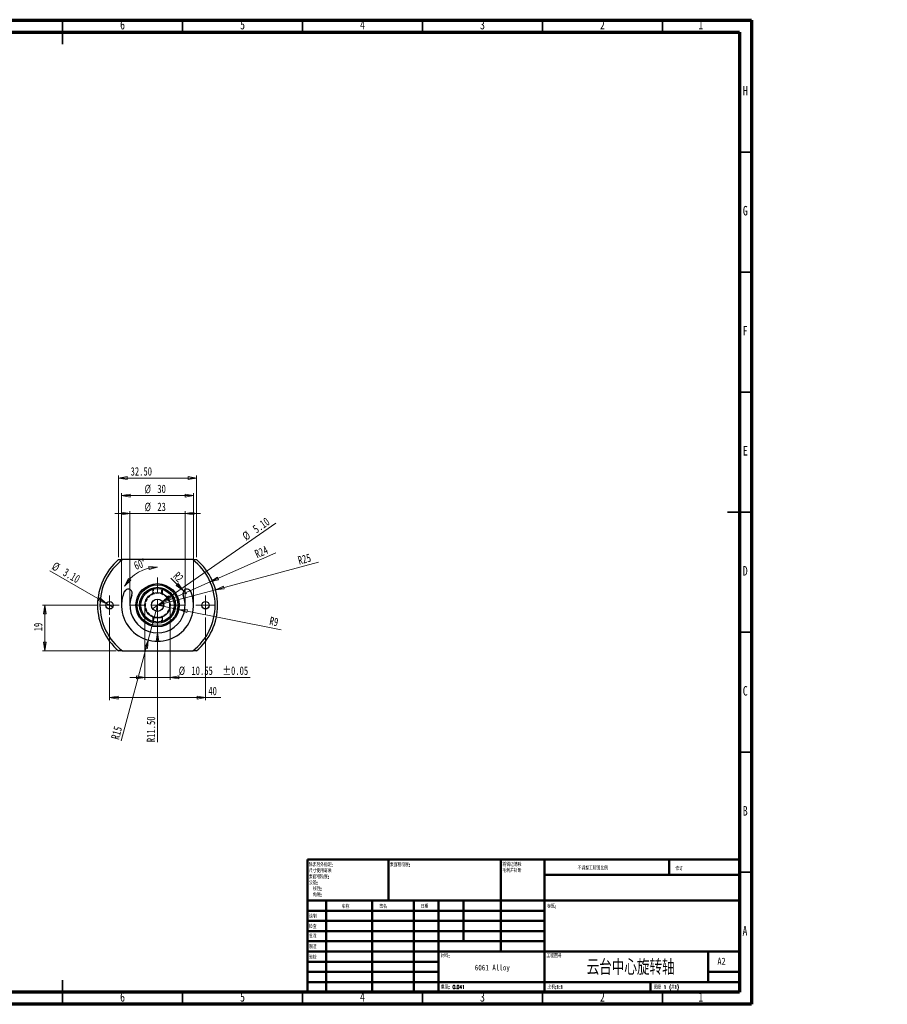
# Model space of a CAD drawing. Header units: millimetres. Extents: x 15 to 646, y 5 to 415.
# Tile 2 of 2: x 284 to 646, y 5 to 415. Entities that reach past the tile are written whole.
import ezdxf

# ---------------------------------------------------------------- set-up
doc = ezdxf.new("R2010")
doc.units = ezdxf.units.MM
doc.linetypes.add('HIDDEN', pattern=[1.905, 1.27, -0.635])
doc.styles.add('SLDTEXTSTYLE0', font='TXT', dxfattribs={"width": 0.75, "bigfont": 'bigfont'})
doc.styles.add('SLDTEXTSTYLE1', font='TXT', dxfattribs={"width": 0.694444, "bigfont": 'bigfont'})
doc.styles.add('SLDTEXTSTYLE2', font='TXT', dxfattribs={"width": 0.75})
doc.dimstyles.new('SLDDIMSTYLE0', dxfattribs={"dimtxt": 3.5, "dimasz": 3.556, "dimexe": 0, "dimexo": 0.0625, "dimgap": 0.875, "dimtad": 1, "dimrnd": 1e-09, "dimzin": 12, "dimdsep": 46, "dimtxsty": 'SLDTEXTSTYLE2', "dimblk1": 'CLOSED', "dimblk2": 'CLOSED', "dimsah": 1, "dimcen": 0.09, "dimadec": 0, "dimazin": 3, "dimtfac": 1, "dimtofl": 0, "dimtmove": 0, "dimatfit": 3, "dimldrblk": 'CLOSED', "dimfxl": 1, "dimfrac": 2, "dimtolj": 1, "dimtzin": 12, "dimarcsym": 0})
doc.dimstyles.new('SLDDIMSTYLE1', dxfattribs={"dimtxt": 3.5, "dimasz": 3.556, "dimexe": 0, "dimexo": 0.0625, "dimgap": 0.875, "dimtad": 1, "dimrnd": 1e-09, "dimzin": 12, "dimdsep": 46, "dimtxsty": 'SLDTEXTSTYLE2', "dimblk1": 'CLOSED', "dimblk2": 'CLOSED', "dimsah": 1, "dimcen": 0.09, "dimadec": 0, "dimazin": 3, "dimtfac": 1, "dimtmove": 0, "dimatfit": 0, "dimldrblk": 'CLOSED', "dimfxl": 1, "dimfrac": 2, "dimtolj": 1, "dimtzin": 12, "dimarcsym": 0})
doc.dimstyles.new('SLDDIMSTYLE10', dxfattribs={"dimtxt": 3.5, "dimasz": 3.556, "dimexe": 0, "dimexo": 0.0625, "dimgap": 0.875, "dimtad": 1, "dimdec": 4, "dimzin": 12, "dimdsep": 46, "dimtxsty": 'SLDTEXTSTYLE2', "dimblk1": 'CLOSED', "dimblk2": 'CLOSED', "dimsah": 1, "dimcen": 0.09, "dimazin": 3, "dimtfac": 1, "dimtofl": 0, "dimtmove": 0, "dimatfit": 3, "dimldrblk": 'CLOSED', "dimfxl": 1, "dimfrac": 2, "dimtolj": 1, "dimtzin": 12, "dimarcsym": 0})
doc.dimstyles.new('SLDDIMSTYLE11', dxfattribs={"dimtxt": 3.5, "dimasz": 3.556, "dimexe": 0, "dimexo": 0.0625, "dimgap": 0.875, "dimtad": 1, "dimrnd": 1e-09, "dimzin": 12, "dimdsep": 46, "dimtxsty": 'SLDTEXTSTYLE2', "dimblk1": 'CLOSED', "dimblk2": 'CLOSED', "dimsah": 1, "dimcen": 0, "dimadec": 0, "dimazin": 3, "dimtfac": 1, "dimtofl": 0, "dimtmove": 0, "dimatfit": 3, "dimldrblk": 'CLOSED', "dimfxl": 1, "dimfrac": 2, "dimtolj": 1, "dimtzin": 12, "dimarcsym": 0})
doc.dimstyles.new('SLDDIMSTYLE12', dxfattribs={"dimtxt": 3.5, "dimasz": 3.556, "dimexe": 0, "dimexo": 0.0625, "dimgap": 0.875, "dimtad": 1, "dimrnd": 1e-09, "dimzin": 4, "dimdsep": 46, "dimtxsty": 'SLDTEXTSTYLE2', "dimblk1": 'NONE', "dimblk2": 'CLOSED', "dimsah": 1, "dimcen": 0, "dimadec": 0, "dimazin": 1, "dimtfac": 1, "dimtmove": 0, "dimatfit": 3, "dimldrblk": 'NONE', "dimfxl": 1, "dimfrac": 2, "dimtolj": 1, "dimtzin": 12, "dimarcsym": 0})
doc.dimstyles.new('SLDDIMSTYLE4', dxfattribs={"dimtxt": 3.5, "dimasz": 3.556, "dimexe": 0, "dimexo": 0.0625, "dimgap": 0.875, "dimtad": 1, "dimrnd": 1e-09, "dimzin": 12, "dimdsep": 46, "dimtxsty": 'SLDTEXTSTYLE2', "dimblk1": 'CLOSED', "dimblk2": 'CLOSED', "dimsah": 1, "dimcen": 0, "dimadec": 0, "dimazin": 3, "dimtfac": 1, "dimtofl": 0, "dimtmove": 0, "dimatfit": 3, "dimldrblk": 'CLOSED', "dimfxl": 1, "dimfrac": 2, "dimtolj": 1, "dimtzin": 12, "dimarcsym": 0})
doc.dimstyles.new('SLDDIMSTYLE5', dxfattribs={"dimtxt": 3.5, "dimasz": 3.556, "dimexe": 0, "dimexo": 0.0625, "dimgap": 0.875, "dimtad": 1, "dimrnd": 1e-09, "dimzin": 4, "dimdsep": 46, "dimtxsty": 'SLDTEXTSTYLE2', "dimblk1": 'CLOSED', "dimblk2": 'CLOSED', "dimsah": 1, "dimcen": 0.09, "dimadec": 0, "dimazin": 1, "dimtfac": 1, "dimtofl": 0, "dimtmove": 0, "dimatfit": 3, "dimldrblk": 'CLOSED', "dimfxl": 1, "dimfrac": 2, "dimtolj": 1, "dimtzin": 12, "dimarcsym": 0})
doc.dimstyles.new('SLDDIMSTYLE6', dxfattribs={"dimtxt": 3.5, "dimasz": 3.556, "dimexe": 0, "dimexo": 0.0625, "dimgap": 0.875, "dimtad": 1, "dimrnd": 1e-09, "dimzin": 4, "dimdsep": 46, "dimtxsty": 'SLDTEXTSTYLE2', "dimblk1": 'NONE', "dimblk2": 'CLOSED', "dimsah": 1, "dimcen": 0, "dimadec": 0, "dimazin": 1, "dimtfac": 1, "dimtmove": 0, "dimatfit": 3, "dimldrblk": 'NONE', "dimfxl": 1, "dimfrac": 2, "dimtolj": 1, "dimtzin": 12, "dimarcsym": 0})
doc.dimstyles.new('SLDDIMSTYLE7', dxfattribs={"dimtxt": 3.5, "dimasz": 3.556, "dimexe": 0, "dimexo": 0.0625, "dimgap": 0.875, "dimtad": 1, "dimrnd": 1e-09, "dimzin": 4, "dimdsep": 46, "dimtxsty": 'SLDTEXTSTYLE2', "dimblk1": 'CLOSED', "dimblk2": 'CLOSED', "dimsah": 1, "dimcen": 0, "dimadec": 0, "dimazin": 1, "dimtfac": 1, "dimtofl": 0, "dimtmove": 0, "dimatfit": 3, "dimldrblk": 'CLOSED', "dimfxl": 1, "dimfrac": 2, "dimtolj": 1, "dimtzin": 12, "dimarcsym": 0})
doc.dimstyles.new('SLDDIMSTYLE8', dxfattribs={"dimtxt": 3.5, "dimasz": 3.556, "dimexe": 0, "dimexo": 0.0625, "dimgap": 0.875, "dimtad": 1, "dimrnd": 1e-09, "dimzin": 12, "dimdsep": 46, "dimtxsty": 'SLDTEXTSTYLE2', "dimblk1": 'CLOSED', "dimblk2": 'CLOSED', "dimsah": 1, "dimcen": 0, "dimadec": 0, "dimazin": 3, "dimtfac": 1, "dimtofl": 0, "dimtmove": 0, "dimatfit": 3, "dimldrblk": 'CLOSED', "dimfxl": 1, "dimfrac": 2, "dimtolj": 1, "dimtzin": 12, "dimarcsym": 0})
doc.dimstyles.new('SLDDIMSTYLE9', dxfattribs={"dimtxt": 3.5, "dimasz": 3.556, "dimexe": 0, "dimexo": 0.0625, "dimgap": 0.875, "dimtad": 1, "dimrnd": 1e-09, "dimzin": 12, "dimdsep": 46, "dimtxsty": 'SLDTEXTSTYLE2', "dimblk1": 'CLOSED', "dimblk2": 'CLOSED', "dimsah": 1, "dimcen": 0.09, "dimadec": 0, "dimazin": 3, "dimtol": 1, "dimtp": 0.05, "dimtm": 0.05, "dimtfac": 1, "dimtmove": 0, "dimatfit": 0, "dimldrblk": 'CLOSED', "dimfxl": 1, "dimfrac": 2, "dimtolj": 1, "dimarcsym": 0})

# ---------------------------------------------------------------- blocks, each defined once
blk = doc.blocks.new('SW_NOTE_0')
at = {"color": 0, "linetype": 'Continuous', "lineweight": 0, "char_height": 1.5, "attachment_point": 1, "style": 'SLDTEXTSTYLE0'}
for s, insert in [('\\M+18F9C\\M+194F1另\\M+18A4F\\M+18E77\\M+192E8:', (0, 1.93)), ('\\M+18EDA\\M+190A1\\M+18E67\\M+19770\\M+19F7C\\M+195C4', (0, -0.57)), ('\\M+1955C\\M+196CA\\M+19165糙\\M+19378:', (0, -3.07)), ('\\M+18CF6\\M+18DB7:', (0, -5.57)), ('线\\M+190AB:', (1.69, -8.07)), ('\\M+18A70\\M+19378:', (1.69, -10.57))]:
    blk.add_mtext(s, dxfattribs=dict(at, insert=insert))
blk = doc.blocks.new('SW_NOTE_1')
at = {"color": 0, "linetype": 'Continuous', "lineweight": 0, "char_height": 1.5, "attachment_point": 1, "style": 'SLDTEXTSTYLE0'}
for s, insert in [('\\M+18FAB锐边\\M+190B4\\M+18F9C', (0, 1.93)), ('\\M+196D1\\M+18E68\\M+19BF3\\M+190DC\\M+19266', (0, -0.57))]:
    blk.add_mtext(s, dxfattribs=dict(at, insert=insert))
blk = doc.blocks.new('_Closed')
at = {"color": 0, "linetype": 'ByBlock', "lineweight": -2}
for p, q in [((-1, 0.166667), (0, 0)), ((-1, 0.166667), (-1, -0.166667)), ((0, 0), (-1, -0.166667)), ((0, 0), (-1, 0))]:
    blk.add_line(p, q, dxfattribs=at)
blk = doc.blocks.new('_D_23')
at = {"color": 7, "linetype": 'Continuous', "lineweight": 18}
for q in [(408.61, 189.19), (341.55, 171.22)]:
    blk.add_line((365.7, 177.69), q, dxfattribs=at)
at = {"color": 7, "linetype": 'Continuous', "lineweight": 18, "xscale": 3.556, "yscale": 3.556, "rotation": 195}
blk.add_blockref('_Closed', (365.7, 177.69, -19), dxfattribs=at)
at = {"color": 7, "linetype": 'Continuous', "lineweight": 18, "insert": (399.71, 191.47), "char_height": 3.5, "attachment_point": 1, "rotation": 15, "style": 'SLDTEXTSTYLE2'}
blk.add_mtext('R25', dxfattribs=at)
blk = doc.blocks.new('_D_24')
at = {"color": 7, "linetype": 'Continuous', "lineweight": 18}
for q in [(390.78, 193.08), (341.55, 171.22)]:
    blk.add_line((363.49, 180.96), q, dxfattribs=at)
at = {"color": 7, "linetype": 'Continuous', "lineweight": 18, "xscale": 3.556, "yscale": 3.556, "rotation": 203.9412529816}
blk.add_blockref('_Closed', (363.49, 180.96, -19), dxfattribs=at)
at = {"color": 7, "linetype": 'Continuous', "lineweight": 18, "insert": (381.64, 193.95), "char_height": 3.5, "attachment_point": 1, "rotation": 23.9413, "style": 'SLDTEXTSTYLE2'}
blk.add_mtext('R24', dxfattribs=at)
blk = doc.blocks.new('_D_25')
at = {"color": 7, "linetype": 'Continuous', "lineweight": 18}
for p, q in [((325.3, 191.22), (325.3, 225.22)), ((357.8, 224.22), (325.3, 224.22)), ((357.8, 191.22), (357.8, 225.22))]:
    blk.add_line(p, q, dxfattribs=at)
at = {"color": 7, "linetype": 'Continuous', "lineweight": 18, "xscale": 3.556, "yscale": 3.556, "rotation": 180}
blk.add_blockref('_Closed', (325.3, 224.22, -19), dxfattribs=at)
at = {"color": 7, "linetype": 'Continuous', "lineweight": 18, "xscale": 3.556, "yscale": 3.556}
blk.add_blockref('_Closed', (357.8, 224.22, -19), dxfattribs=at)
at = {"color": 7, "linetype": 'Continuous', "lineweight": 18, "insert": (330.31, 228.73), "char_height": 3.5, "attachment_point": 1, "style": 'SLDTEXTSTYLE2'}
blk.add_mtext('32.50', dxfattribs=at)
blk = doc.blocks.new('_D_26')
at = {"color": 7, "linetype": 'Continuous', "lineweight": 18}
for p, q in [((321.55, 166.17), (321.55, 131.75)), ((361.55, 166.17), (361.55, 131.75)), ((321.55, 132.75), (361.55, 132.75)), ((361.55, 132.75), (367.87, 132.75))]:
    blk.add_line(p, q, dxfattribs=at)
at = {"color": 7, "linetype": 'Continuous', "lineweight": 18, "xscale": 3.556, "yscale": 3.556, "rotation": 180}
blk.add_blockref('_Closed', (321.55, 132.75, -19), dxfattribs=at)
at = {"color": 7, "linetype": 'Continuous', "lineweight": 18, "xscale": 3.556, "yscale": 3.556}
blk.add_blockref('_Closed', (361.55, 132.75, -19), dxfattribs=at)
at = {"color": 7, "linetype": 'Continuous', "lineweight": 18, "insert": (362.7, 137.27), "char_height": 3.5, "attachment_point": 1, "style": 'SLDTEXTSTYLE2'}
blk.add_mtext('40', dxfattribs=at)
blk = doc.blocks.new('_D_27')
at = {"color": 7, "linetype": 'Continuous', "lineweight": 18}
for q in [(296.66, 185.59), (322.89, 170.44)]:
    blk.add_line((320.21, 171.99), q, dxfattribs=at)
at = {"color": 7, "linetype": 'Continuous', "lineweight": 18, "xscale": 3.556, "yscale": 3.556, "rotation": 330}
blk.add_blockref('_Closed', (320.21, 171.99, -19), dxfattribs=at)
at = {"color": 7, "linetype": 'Continuous', "lineweight": 18, "char_height": 3.5, "attachment_point": 1, "rotation": 330, "style": 'SLDTEXTSTYLE2'}
for s, insert in [('%%c', (298.91, 189.48)), ('3.10', (303.5, 186.88))]:
    blk.add_mtext(s, dxfattribs=dict(at, insert=insert))
blk = doc.blocks.new('_None')
blk = doc.blocks.new('_D_28')
at = {"color": 7, "linetype": 'Continuous', "lineweight": 18}
for q in [(341.55, 171.22), (326.42, 114.75)]:
    blk.add_line((337.67, 156.73), q, dxfattribs=at)
at = {"color": 7, "linetype": 'Continuous', "lineweight": 18, "xscale": 3.556, "yscale": 3.556, "rotation": 75}
blk.add_blockref('_Closed', (337.67, 156.73, -19), dxfattribs=at)
at = {"color": 7, "linetype": 'Continuous', "lineweight": 18, "insert": (322.07, 115.92), "char_height": 3.5, "attachment_point": 1, "rotation": 75, "style": 'SLDTEXTSTYLE2'}
blk.add_mtext('R15', dxfattribs=at)
blk = doc.blocks.new('_D_29')
at = {"color": 7, "linetype": 'Continuous', "lineweight": 18}
for q in [(341.55, 171.22), (341.55, 114.2)]:
    blk.add_line((341.55, 159.72), q, dxfattribs=at)
at = {"color": 7, "linetype": 'Continuous', "lineweight": 18, "xscale": 3.556, "yscale": 3.556, "rotation": 90}
blk.add_blockref('_Closed', (341.55, 159.72, -19), dxfattribs=at)
at = {"color": 7, "linetype": 'Continuous', "lineweight": 18, "insert": (337.04, 114.2), "char_height": 3.5, "attachment_point": 1, "rotation": 90, "style": 'SLDTEXTSTYLE2'}
blk.add_mtext('R11.50', dxfattribs=at)
blk = doc.blocks.new('_D_30')
at = {"color": 7, "linetype": 'Continuous', "lineweight": 18}
for q in [(341.55, 171.22), (393.08, 161.05)]:
    blk.add_line((350.38, 169.48), q, dxfattribs=at)
at = {"color": 7, "linetype": 'Continuous', "lineweight": 18, "xscale": 3.556, "yscale": 3.556, "rotation": 168.8345057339}
blk.add_blockref('_Closed', (350.38, 169.48, -11.1), dxfattribs=at)
at = {"color": 7, "linetype": 'Continuous', "lineweight": 18, "insert": (388.63, 166.52), "char_height": 3.5, "attachment_point": 1, "rotation": 348.8345, "style": 'SLDTEXTSTYLE2'}
blk.add_mtext('R9', dxfattribs=at)
blk = doc.blocks.new('_D_31')
at = {"color": 7, "linetype": 'Continuous', "lineweight": 18}
for p, q in [((336.27, 170.22), (336.27, 140.16)), ((346.82, 170.22), (346.82, 140.16)), ((336.27, 141.16), (329.93, 141.16)), ((336.27, 141.16), (346.82, 141.16)), ((346.82, 141.16), (380.19, 141.16))]:
    blk.add_line(p, q, dxfattribs=at)
at = {"color": 7, "linetype": 'Continuous', "lineweight": 18, "xscale": 3.556, "yscale": 3.556}
blk.add_blockref('_Closed', (336.27, 141.16, 19.1), dxfattribs=at)
at = {"color": 7, "linetype": 'Continuous', "lineweight": 18, "xscale": 3.556, "yscale": 3.556, "rotation": 180}
blk.add_blockref('_Closed', (346.82, 141.16, 19.1), dxfattribs=at)
at = {"color": 7, "linetype": 'Continuous', "lineweight": 18, "char_height": 3.5, "attachment_point": 1, "style": 'SLDTEXTSTYLE2'}
for s, insert in [('%%c', (350.37, 145.67)), ('10.55', (355.65, 145.72)), ('±0.05', (368.6, 145.72))]:
    blk.add_mtext(s, dxfattribs=dict(at, insert=insert))
blk = doc.blocks.new('_D_32')
at = {"color": 7, "linetype": 'Continuous', "lineweight": 18}
for p, q in [((330.05, 209.41), (323.7, 209.41)), ((330.05, 172.22), (330.05, 210.41)), ((330.05, 209.41), (353.05, 209.41)), ((353.05, 172.22), (353.05, 210.41)), ((353.05, 209.41), (359.4, 209.41))]:
    blk.add_line(p, q, dxfattribs=at)
at = {"color": 7, "linetype": 'Continuous', "lineweight": 18, "xscale": 3.556, "yscale": 3.556}
blk.add_blockref('_Closed', (330.05, 209.41, -10.9), dxfattribs=at)
at = {"color": 7, "linetype": 'Continuous', "lineweight": 18, "xscale": 3.556, "yscale": 3.556, "rotation": 180}
blk.add_blockref('_Closed', (353.05, 209.41, -10.9), dxfattribs=at)
at = {"color": 7, "linetype": 'Continuous', "lineweight": 18, "char_height": 3.5, "attachment_point": 1, "style": 'SLDTEXTSTYLE2'}
for s, insert in [('%%c', (336.16, 213.93)), ('23', (341.44, 213.98))]:
    blk.add_mtext(s, dxfattribs=dict(at, insert=insert))
blk = doc.blocks.new('_D_33')
at = {"color": 7, "linetype": 'Continuous', "lineweight": 18}
for p, q in [((326.55, 172.22), (326.55, 217.89)), ((356.55, 172.22), (356.55, 217.89)), ((326.55, 216.89), (356.55, 216.89))]:
    blk.add_line(p, q, dxfattribs=at)
at = {"color": 7, "linetype": 'Continuous', "lineweight": 18, "xscale": 3.556, "yscale": 3.556, "rotation": 180}
blk.add_blockref('_Closed', (326.55, 216.89, -10.9), dxfattribs=at)
at = {"color": 7, "linetype": 'Continuous', "lineweight": 18, "xscale": 3.556, "yscale": 3.556}
blk.add_blockref('_Closed', (356.55, 216.89, -10.9), dxfattribs=at)
at = {"color": 7, "linetype": 'Continuous', "lineweight": 18, "char_height": 3.5, "attachment_point": 1, "style": 'SLDTEXTSTYLE2'}
for s, insert in [('%%c', (336.16, 221.4)), ('30', (341.44, 221.45))]:
    blk.add_mtext(s, dxfattribs=dict(at, insert=insert))
blk = doc.blocks.new('_D_34')
at = {"color": 7, "linetype": 'Continuous', "lineweight": 18}
blk.add_arc((341.55, 171.22), 15.9, 90, 150, dxfattribs=at)
at = {"color": 7, "linetype": 'Continuous', "lineweight": 18, "xscale": 3.556, "yscale": 3.556}
for p, rotation in [((341.55, 187.12, -10.9), 6.3026339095), ((327.78, 179.17, -10.9), 233.6973660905)]:
    blk.add_blockref('_Closed', p, dxfattribs=dict(at, rotation=rotation))
at = {"color": 7, "linetype": 'Continuous', "lineweight": 18, "insert": (331.29, 189.21), "char_height": 3.5, "attachment_point": 1, "rotation": 19.9182, "style": 'SLDTEXTSTYLE2'}
blk.add_mtext('60°', dxfattribs=at)
blk = doc.blocks.new('_D_35')
at = {"color": 7, "linetype": 'Continuous', "lineweight": 18}
for q in [(347.12, 182.46), (353.67, 175.91)]:
    blk.add_line((352.26, 177.32), q, dxfattribs=at)
at = {"color": 7, "linetype": 'Continuous', "lineweight": 18, "xscale": 3.556, "yscale": 3.556, "rotation": 315}
blk.add_blockref('_Closed', (352.26, 177.32, -14.9), dxfattribs=at)
at = {"color": 7, "linetype": 'Continuous', "lineweight": 18, "insert": (350.17, 185.52), "char_height": 3.5, "attachment_point": 1, "rotation": 315, "style": 'SLDTEXTSTYLE2'}
blk.add_mtext('R2', dxfattribs=at)
blk = doc.blocks.new('_D_36')
at = {"color": 7, "linetype": 'Continuous', "lineweight": 18}
for q in [(390.81, 205.37), (339.45, 169.77)]:
    blk.add_line((343.65, 172.67), q, dxfattribs=at)
at = {"color": 7, "linetype": 'Continuous', "lineweight": 18, "xscale": 3.556, "yscale": 3.556, "rotation": 214.7310366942}
blk.add_blockref('_Closed', (343.65, 172.67, -19.1), dxfattribs=at)
at = {"color": 7, "linetype": 'Continuous', "lineweight": 18, "char_height": 3.5, "attachment_point": 1, "rotation": 34.731, "style": 'SLDTEXTSTYLE2'}
for s, insert in [('5.10', (380.77, 203.96)), ('%%c', (376.46, 200.91))]:
    blk.add_mtext(s, dxfattribs=dict(at, insert=insert))
blk = doc.blocks.new('_D_37')
at = {"color": 7, "linetype": 'Continuous', "lineweight": 18}
for p, q in [((316.5, 171.22), (293.55, 171.22)), ((294.55, 171.22), (294.55, 152.22)), ((324.3, 152.22), (293.55, 152.22))]:
    blk.add_line(p, q, dxfattribs=at)
at = {"color": 7, "linetype": 'Continuous', "lineweight": 18, "xscale": 3.556, "yscale": 3.556}
for p, rotation in [((294.55, 171.22, -19), 90), ((294.55, 152.22, -19), 270)]:
    blk.add_blockref('_Closed', p, dxfattribs=dict(at, rotation=rotation))
at = {"color": 7, "linetype": 'Continuous', "lineweight": 18, "insert": (290.04, 160.37), "char_height": 3.5, "attachment_point": 1, "rotation": 90, "style": 'SLDTEXTSTYLE2'}
blk.add_mtext('19', dxfattribs=at)
blk = doc.blocks.new('SW_CENTERMARKSYMBOL_1')
at = {"color": 0, "linetype": 'Continuous', "lineweight": 0}
for p, q in [((0, 5), (0, 11.5)), ((-5, 0), (-11.5, 0)), ((0, 0), (-2.5, 0)), ((0, 0), (0, 2.5)), ((0, 0), (0, -2.5)), ((0, 0), (2.5, 0)), ((5, 0), (11.5, 0)), ((0, -5), (0, -11.5))]:
    blk.add_line(p, q, dxfattribs=at)
blk = doc.blocks.new('SW_CENTERMARKSYMBOL_2')
at = {"color": 0, "linetype": 'Continuous', "lineweight": 0}
for p, q in [((-2.5, 0), (-4.05, 0)), ((0, 0), (-2.5, 0)), ((0, 2.5), (0, 4.05)), ((0, 0), (0, 2.5)), ((0, 0), (0, -2.5)), ((0, 0), (2.5, 0)), ((2.5, 0), (4.05, 0)), ((0, -2.5), (0, -4.05))]:
    blk.add_line(p, q, dxfattribs=at)
blk = doc.blocks.new('SW_CENTERMARKSYMBOL_3')
at = {"color": 0, "linetype": 'Continuous', "lineweight": 0}
for p, q in [((-2.5, 0), (-4.05, 0)), ((0, 0), (-2.5, 0)), ((0, 2.5), (0, 4.05)), ((0, 0), (0, 2.5)), ((0, 0), (0, -2.5)), ((0, 0), (2.5, 0)), ((2.5, 0), (4.05, 0)), ((0, -2.5), (0, -4.05))]:
    blk.add_line(p, q, dxfattribs=at)

msp = doc.modelspace()

# ---------------------------------------------------------------- linework, layer by layer
at = {"color": 7, "linetype": 'Continuous', "lineweight": 70}
for p, q in [((15, 415), (589, 415)), ((589, 415), (589, 5)), ((20, 410), (584, 410)), ((584, 410), (584, 10)), ((584, 10), (20, 10)), ((589, 5), (15, 5))]:
    msp.add_line(p, q, dxfattribs=at)
at = {"color": 7, "linetype": 'Continuous', "lineweight": 35}
for p, q in [((302, 415.001), (302, 404.999)), ((302, 410), (302, 415)), ((352, 410), (352, 415)), ((402, 410), (402, 415)), ((452, 410), (452, 415)), ((502, 410), (502, 415)), ((552, 410), (552, 415)), ((584, 360), (589, 360)), ((584, 310), (589, 310)), ((584, 260), (589, 260)), ((589.001, 210), (578.999, 210)), ((584, 210), (589, 210)), ((584, 160), (589, 160)), ((584, 110), (589, 110)), ((584, 60), (589, 60)), ((302, 4.999), (302, 15.001)), ((302, 10), (302, 5)), ((352, 10), (352, 5)), ((402, 10), (402, 5)), ((452, 10), (452, 5)), ((502, 10), (502, 5)), ((552, 10), (552, 5))]:
    msp.add_line(p, q, dxfattribs=at)
at = {"color": 7, "linetype": 'Continuous', "lineweight": 25}
for p, q in [((356.21288, 190.21816), (326.88712, 190.21816)), ((326.88712, 152.21816), (356.21288, 152.21816))]:
    msp.add_line(p, q, dxfattribs=at)
at = {"color": 7, "linetype": 'Continuous', "lineweight": 18}
for p, q in [((339.55, 178.42063), (339.55, 176.09931)), ((343.55, 178.42063), (343.55, 176.09931)), ((339.55, 166.33701), (339.55, 164.01569)), ((343.55, 166.33701), (343.55, 164.01569))]:
    msp.add_line(p, q, dxfattribs=at)
at = {"color": 7, "linetype": 'HIDDEN', "lineweight": 18}
for p, q in [((339.9, 178.50878), (339.9, 176.22846)), ((343.2, 176.23576), (343.2, 178.51364)), ((339.9, 166.20786), (339.9, 163.92754)), ((343.2, 163.92268), (343.2, 166.20056))]:
    msp.add_line(p, q, dxfattribs=at)
at = {"color": 7, "linetype": 'Continuous', "lineweight": 50}
for p, q in [((404, 65.25), (584, 65.25)), ((404, 65.25), (404, 10)), ((437.8, 48.25), (437.8, 65.25)), ((484.6, 65.25), (484.6, 27)), ((502.8, 65.25), (502.8, 10)), ((554.8, 58.875), (554.8, 65.25)), ((584, 58.875), (502.8, 58.875)), ((584, 48.25), (404, 48.25)), ((411.8, 48.25), (411.8, 10)), ((430.99095, 48.25), (430.99095, 10)), ((448.39893, 48.25), (448.39893, 10)), ((458.6, 10), (458.6, 48.25)), ((469, 31.25), (469, 48.25)), ((502.8, 44), (404, 44)), ((502.8, 39.75), (404, 39.75)), ((502.8, 35.5), (404, 35.5)), ((502.8, 31.25), (404, 31.25)), ((458.6, 27), (404, 27)), ((458.6, 27), (584, 27)), ((571, 14.25), (571, 27)), ((458.6, 22.74993), (404, 22.74993)), ((458.6, 18.5), (404, 18.5)), ((584, 18.5), (571, 18.5)), ((404, 14.25), (584, 14.25)), ((547, 10), (547, 14.25))]:
    msp.add_line(p, q, dxfattribs=at)
at = {"color": 7, "linetype": 'Continuous', "lineweight": 25}
for centre, radius in [((341.55, 171.21816), 9), ((341.55, 171.21816), 8.5), ((341.55, 171.21816), 7.475), ((341.55, 171.21816), 6.975), ((341.55, 171.21816), 5.275), ((321.55, 171.21816), 1.55), ((341.55, 171.21816), 2.55), ((361.55, 171.21816), 1.55)]:
    msp.add_circle(centre, radius, dxfattribs=at)
at = {"color": 7, "linetype": 'HIDDEN', "lineweight": 18}
msp.add_circle((341.55, 171.21816), 5, dxfattribs=at)
at = {"color": 7, "linetype": 'Continuous', "lineweight": 25}
for centre, radius, start, end in [((341.55, 171.21816), 25, 130.5358021, 229.4641979), ((341.55, 171.21816), 24, 127.658462, 232.341538), ((341.55, 171.21816), 24, 307.658462, 52.341538), ((341.55, 171.21816), 25, 310.5358021, 49.4641979), ((341.55, 171.21816), 15, 158.8498831, 21.1501169), ((329.4257, 175.90873), 2, 67.2644608, 158.8498831), ((328.98767, 176.16162), 2, 338.5196243, 52.7355392), ((354.11233, 176.16162), 2, 127.2644608, 201.4803757), ((353.6743, 175.90873), 2, 21.1501169, 112.7355392), ((341.55, 171.21816), 11.5, 158.5196243, 21.4803757)]:
    msp.add_arc(centre, radius, start, end, dxfattribs=at)
for points in [[(325.30192, 190.21816), (325.82542, 190.21816), (326.35351, 190.21816), (326.88712, 190.21816)], [(356.21288, 190.21816), (356.74701, 190.21816), (357.27515, 190.21816), (357.79808, 190.21816)], [(326.88712, 152.21816), (326.35299, 152.21816), (325.82485, 152.21816), (325.30192, 152.21816)], [(357.79808, 152.21816), (357.27458, 152.21816), (356.74649, 152.21816), (356.21288, 152.21816)]]:
    msp.add_open_spline(points, degree=3, dxfattribs=at)

# ---------------------------------------------------------------- block references
at = {"color": 7, "linetype": 'Continuous', "lineweight": 0}
for name, p in [('SW_CENTERMARKSYMBOL_1', (341.55, 171.21816)), ('SW_CENTERMARKSYMBOL_3', (321.55, 171.21816)), ('SW_CENTERMARKSYMBOL_2', (361.55, 171.21816)), ('SW_NOTE_0', (404.59367, 61.98737)), ('SW_NOTE_1', (485.30922, 62.06949))]:
    msp.add_blockref(name, p, dxfattribs=at)

# ---------------------------------------------------------------- texts
for s, insert, char_height, attachment_point, style in [('6', (326.96004, 415.06015), 3.96875, 2, 'SLDTEXTSTYLE2'), ('5', (376.96004, 415.06015), 3.96875, 2, 'SLDTEXTSTYLE2'), ('4', (426.96004, 415.06015), 3.96875, 2, 'SLDTEXTSTYLE2'), ('3', (476.96004, 415.06015), 3.96875, 2, 'SLDTEXTSTYLE2'), ('2', (526.96004, 415.06015), 3.96875, 2, 'SLDTEXTSTYLE2'), ('1', (567.96004, 415.06015), 3.96875, 2, 'SLDTEXTSTYLE2'), ('H', (586.49035, 387.56015), 3.96875, 2, 'SLDTEXTSTYLE2'), ('G', (586.48668, 337.56015), 3.96875, 2, 'SLDTEXTSTYLE2'), ('F', (586.45774, 287.56015), 3.96875, 2, 'SLDTEXTSTYLE2'), ('E', (586.50781, 237.56015), 3.96875, 2, 'SLDTEXTSTYLE2'), ('D', (586.45269, 187.56015), 3.96875, 2, 'SLDTEXTSTYLE2'), ('C', (586.45866, 137.56015), 3.96875, 2, 'SLDTEXTSTYLE2'), ('B', (586.4706, 87.56015), 3.96875, 2, 'SLDTEXTSTYLE2'), ('\\M+1955C\\M+196CA\\M+19165糙\\M+19378:', (438.37129, 63.91927), 1.5, 1, 'SLDTEXTSTYLE0'), ('\\M+19573调\\M+190AE\\M+18D48\\M+192F6图\\M+194E4\\M+197E1', (516.61464, 62.53299), 1.5, 1, 'SLDTEXTSTYLE0'), ('\\M+18F43订', (557.32758, 62.33491), 1.5, 1, 'SLDTEXTSTYLE0'), ('\\M+196BC\\M+18FCC', (418.32224, 46.50148), 1.5, 1, 'SLDTEXTSTYLE0'), ('签\\M+196BC', (434.03359, 46.56176), 1.5, 1, 'SLDTEXTSTYLE0'), ('\\M+193FA\\M+18AFA', (451.2147, 46.57618), 1.5, 1, 'SLDTEXTSTYLE0'), ('标题:', (503.95619, 46.57618), 1.5, 1, 'SLDTEXTSTYLE0'), ('绘\\M+190A7', (404.68467, 42.42971), 1.5, 1, 'SLDTEXTSTYLE0'), ('检查', (404.62358, 38.15441), 1.5, 1, 'SLDTEXTSTYLE0'), ('A', (586.33969, 37.56015), 3.96875, 2, 'SLDTEXTSTYLE2'), ('\\M+194E1\\M+18F79', (404.62163, 34.17683), 1.5, 1, 'SLDTEXTSTYLE0'), ('\\M+190A7\\M+191A2', (404.68219, 29.7337), 1.5, 1, 'SLDTEXTSTYLE0'), ('验检', (404.67686, 25.34965), 1.5, 1, 'SLDTEXTSTYLE0'), ('\\M+18DDE\\M+197BF:', (459.64586, 25.98606), 1.5, 1, 'SLDTEXTSTYLE0'), ('\\M+18D48\\M+192F6图\\M+18D86', (503.62865, 25.98606), 1.5, 1, 'SLDTEXTSTYLE0'), ('\\M+1895D\\M+191E4\\M+19286\\M+19053\\M+190F9转轴', (538.70274, 23.60691), 6.35, 2, 'SLDTEXTSTYLE0'), ('6061 Alloy', (481.06461, 21.48557), 2.38125, 2, 'SLDTEXTSTYLE2'), ('A2', (574.87116, 24.40639), 2.910417, 1, 'SLDTEXTSTYLE2'), ('\\M+18F64\\M+197CA: 0.041', (459.61781, 12.94931), 1.4986, 1, 'SLDTEXTSTYLE0'), ('\\M+194E4\\M+197E1:1:1', (504.07397, 12.90009), 1.5, 1, 'SLDTEXTSTYLE0'), ('图纸 1 (\\M+18BA41)', (548.47829, 12.90009), 1.5, 1, 'SLDTEXTSTYLE1'), ('6', (326.96004, 10.06015), 3.96875, 2, 'SLDTEXTSTYLE2'), ('5', (376.96004, 10.06015), 3.96875, 2, 'SLDTEXTSTYLE2'), ('4', (426.96004, 10.06015), 3.96875, 2, 'SLDTEXTSTYLE2'), ('3', (476.96004, 10.06015), 3.96875, 2, 'SLDTEXTSTYLE2'), ('2', (526.96004, 10.06015), 3.96875, 2, 'SLDTEXTSTYLE2'), ('1', (567.96004, 10.06015), 3.96875, 2, 'SLDTEXTSTYLE2')]:
    msp.add_mtext(s, dxfattribs=dict(at, insert=insert, char_height=char_height, attachment_point=attachment_point, style=style))

# ---------------------------------------------------------------- dimensions: what is measured, and where the dimension line sits
at = {"color": 7, "linetype": 'Continuous', "lineweight": 18}
for base, p1, p2, dimstyle, picture, middle in [((325.30192, 224.21816), (357.79808, 190.21816), (325.30192, 190.21816), 'SLDDIMSTYLE5', '_D_25', (336.13261, 224.21816)), ((361.55, 132.75409), (321.55, 167.16816), (361.55, 167.16816), 'SLDDIMSTYLE0', '_D_26', (365.28208, 132.75409))]:
    dim = msp.add_linear_dim(base=base, p1=p1, p2=p2, dimstyle=dimstyle, dxfattribs=at)
    dim.commit()
    dim.dimension.update_dxf_attribs({"geometry": picture, "text_midpoint": middle, "dimtype": 160})
for base, p1, p2, dimstyle, picture, middle in [((356.55, 219.69036), (326.55, 171.21816), (356.55, 171.21816), 'SLDDIMSTYLE0', '_D_33', (341.38376, 219.69036)), ((353.05, 212.21816), (330.05, 171.21816), (353.05, 171.21816), 'SLDDIMSTYLE1', '_D_32', (341.38376, 212.21816)), ((346.825, 143.96203), (336.275, 171.21816), (346.825, 171.21816), 'SLDDIMSTYLE9', '_D_31', (365.28208, 143.96203))]:
    dim = msp.add_linear_dim(base=base, p1=p1, p2=p2, text='%%c<>', dimstyle=dimstyle, dxfattribs=at)
    dim.commit()
    dim.dimension.update_dxf_attribs({"geometry": picture, "text_midpoint": middle, "dimtype": 160})
for p1, p2, dimstyle, picture, middle in [((339.45432, 169.76536), (343.64568, 172.67096), 'SLDDIMSTYLE12', '_D_36', (384.98147, 201.32636)), ((322.89234, 170.44316), (320.20766, 171.99316), 'SLDDIMSTYLE6', '_D_27', (302.71145, 182.09462))]:
    dim = msp.add_diameter_dim_2p(p1=p1, p2=p2, dimstyle=dimstyle, dxfattribs=at)
    dim.commit()
    dim.dimension.update_dxf_attribs({"geometry": picture, "text_midpoint": middle, "dimtype": 163})
for center, mpoint, dimstyle, picture, middle in [((341.55, 171.21816), (363.48509, 180.95735), 'SLDDIMSTYLE4', '_D_24', (387.19408, 191.48417)), ((341.55, 171.21816), (365.69815, 177.68864), 'SLDDIMSTYLE4', '_D_23', (404.80284, 188.16671)), ((353.6743, 175.90873), (352.26008, 177.32294), 'SLDDIMSTYLE11', '_D_35', (348.6885, 180.89455)), ((341.55, 171.21816), (337.66771, 156.72927), 'SLDDIMSTYLE4', '_D_28', (327.43814, 118.55194)), ((341.55, 171.21816), (341.55, 159.71816), 'SLDDIMSTYLE7', '_D_29', (341.55001, 121.35472)), ((341.55, 171.21816), (350.37965, 169.47537), 'SLDDIMSTYLE8', '_D_30', (390.49453, 161.55752))]:
    dim = msp.add_radius_dim(center=center, mpoint=mpoint, dimstyle=dimstyle, dxfattribs=at)
    dim.commit()
    dim.dimension.update_dxf_attribs({"geometry": picture, "text_midpoint": middle, "dimtype": 164})
dim = msp.add_angular_dim_2l(base=(333.59912, 184.98949), line1=((341.55, 181.46816), (341.55, 195.45755)), line2=((328.55962, 178.71816), (331.59071, 176.96816)), dimstyle='SLDDIMSTYLE10', dxfattribs=at)
dim.commit()
dim.dimension.update_dxf_attribs({"geometry": '_D_34', "text_midpoint": (336.13261, 186.16867), "dimtype": 162})
dim = msp.add_linear_dim(base=(294.55, 152.21816), p1=(317.5, 171.21816), p2=(325.30192, 152.21816), angle=90, dimstyle='SLDDIMSTYLE1', dxfattribs=at)
dim.commit()
dim.dimension.update_dxf_attribs({"geometry": '_D_37', "text_midpoint": (294.55, 162.96006), "dimtype": 160})

doc.saveas('drawing.dxf')
